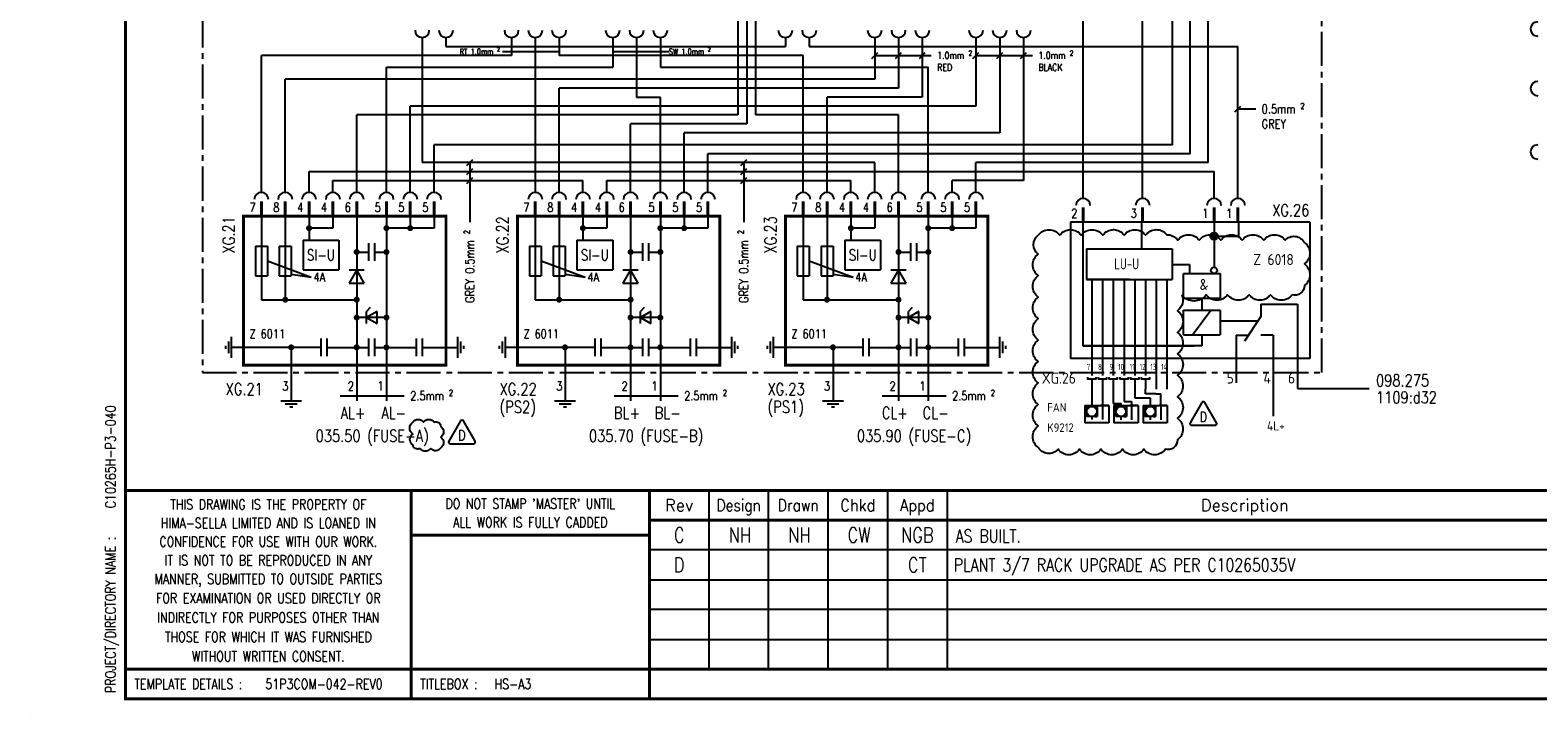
# Model space of a CAD drawing. Extents: x 0 to 414, y 0 to 285.
# Tile 1 of 3: x 0 to 253, y 0 to 115. Entities that reach past the tile are written whole.
import ezdxf
from ezdxf.enums import TextEntityAlignment as Align

# ---------------------------------------------------------------- set-up
doc = ezdxf.new("R2010")
doc.units = 0
doc.header["$MEASUREMENT"] = 0
for name, pattern in [('CENTRE2', [28.575, 19.05, -3.175, 3.175, -3.175]), ('CONTINU', [0]), ('HIDDEN', [9.525, 6.35, -3.175])]:
    doc.linetypes.add(name, pattern=pattern)
doc.layers.get('0').update_dxf_attribs({"linetype": 'CONTINUOUS'})
for name, color, linetype in [('01-DRAW', 7, 'CONTINUOUS'), ('02-TEXT', 2, 'CONTINUOUS'), ('035-TEXT', 2, 'CONTINUOUS'), ('040', 7, 'CONTINUOUS'), ('040-TEXT', 2, 'CONTINUOUS'), ('COL', 2, 'CONTINU'), ('ROW', 2, 'CONTINU'), ('TEXT', 2, 'CONTINUOUS'), ('UPS', 2, 'CONTINUOUS')]:
    doc.layers.add(name, color=color, linetype=linetype)
doc.styles.add('ISO', font='iso.shx')
doc.styles.add('ROMAND', font='ROMAND')
doc.styles.add('ROMANS', font='romans.shx', dxfattribs={"width": 0.8})

# ---------------------------------------------------------------- blocks, each defined once
blk = doc.blocks.new('EDREV')
at = {"color": 2, "style": 'ROMANS', "width": 0.8}
for tag, p in [('DES', (129.2, 29.25)), ('DRN', (139.2, 29.25)), ('CHKD', (149.2, 29.25)), ('DES', (129.2, 24.25)), ('DRN', (139.2, 24.25)), ('CHKD', (149.2, 24.25)), ('DES', (129.2, 19.25)), ('DRN', (139.2, 19.25)), ('CHKD', (149.2, 19.25)), ('DES', (129.2, 14.25)), ('DRN', (139.2, 14.25)), ('CHKD', (149.2, 14.25)), ('DES', (129.2, 9.25)), ('DRN', (139.2, 9.25)), ('CHKD', (149.2, 9.25))]:
    blk.add_attdef(tag, text='', height=2.5, dxfattribs=at).set_placement(p, align=Align.CENTER)
blk = doc.blocks.new('HS-A3')
at = {"color": 1}
for p, q in [((114, 38), (114, 8)), ((124, 8), (124, 38)), ((134, 8), (134, 38)), ((144, 38), (144, 8)), ((154, 38), (154, 8)), ((301.5, 28), (104, 28)), ((104, 23), (301.5, 23)), ((301.5, 18), (104, 18)), ((104, 13), (270.5, 13)), ((0, 0), (0, 0.025))]:
    blk.add_line(p, q, dxfattribs=at)
at = {"color": 1, "const_width": 0.5}
blk.add_lwpolyline([(16, 3), (409, 3), (409, 285), (16, 285)], close=True, dxfattribs=at)
for points in [[(409, 38), (16, 38)], [(64, 3), (64, 38)], [(104, 3), (104, 38)], [(270.5, 33), (104, 33)], [(104, 30.5), (64, 30.5)], [(270.5, 8), (16, 8)]]:
    blk.add_lwpolyline(points, dxfattribs=at)
at = {"color": 3, "lineweight": 13, "style": 'ROMANS', "width": 0.8}
for s, p in [('THIS DRAWING IS THE PROPERTY OF', (40, 35.6443)), ("DO NOT STAMP 'MASTER' UNTIL", (84, 35.7693)), ('HIMA-SELLA LIMITED AND IS LOANED IN', (40, 32.5193)), ('ALL WORK IS FULLY CADDED', (84, 32.6443)), ('CONFIDENCE FOR USE WITH OUR WORK.', (40, 29.3879)), ('IT IS NOT TO BE REPRODUCED IN ANY', (40, 26.2629)), ('MANNER, SUBMITTED TO OUTSIDE PARTIES', (40, 23.1379)), ('FOR EXAMINATION OR USED DIRECTLY OR', (40, 19.9054)), ('INDIRECTLY FOR PURPOSES OTHER THAN', (40, 16.6554)), ('THOSE FOR WHICH IT WAS FURNISHED', (40, 13.4054)), ('WITHOUT WRITTEN CONSENT.', (40, 10.1554))]:
    blk.add_text(s, height=1.7, dxfattribs=at).set_placement(p, align=Align.MIDDLE_CENTER)
at = {"color": 4, "style": 'ROMAND'}
for s, p in [('Rev', (109, 34.5)), ('Description', (204, 34.5))]:
    blk.add_text(s, height=2, dxfattribs=at).set_placement(p, align=Align.CENTER)
for s, width, p in [('Design', 0.85, (119, 34.5)), ('Drawn', 0.85, (129, 34.5)), ('Chkd', 0.9, (139, 34.5)), ('Appd', 0.9, (149, 34.5))]:
    blk.add_text(s, height=2, dxfattribs=dict(at, width=width)).set_placement(p, align=Align.CENTER)
at = {"color": 3, "style": 'ROMANS', "width": 0.8}
blk.add_text('PROJECT/DIRECTORY NAME :', height=1.7, rotation=90, dxfattribs=at).set_placement((13.5, 4), align=Align.MIDDLE_LEFT)
for s, p in [('TEMPLATE DETAILS :', (17.5, 5.5)), ('TITLEBOX :', (65.5, 5.5)), ('HS-A3', (78, 5.5))]:
    blk.add_text(s, height=1.7, dxfattribs=at).set_placement(p, align=Align.MIDDLE_LEFT)
at = {"layer": 'COL', "style": 'ROMAND', "flags": 9}
for tag, p in [('COL1', (48.5, 282.5)), ('COL2', (113.5, 282.5)), ('COL3', (178.5, 282.5)), ('COL4', (243.5, 282.5)), ('COL5', (308.5, 282.5)), ('COL6', (373.5, 282.5))]:
    blk.add_attdef(tag, p, '', height=2.5, dxfattribs=at)
at = {"layer": 'ROW', "style": 'ROMAND', "flags": 9}
for tag, p in [('ROW1', (406.5, 249.5)), ('ROW2', (406.5, 188.5)), ('ROW3', (406.5, 127.5)), ('ROW4', (406.5, 66.5))]:
    blk.add_attdef(tag, p, '', height=2.5, dxfattribs=at)
at = {"layer": 'UPS', "color": 3, "style": 'ROMANS', "width": 0.8, "flags": 8}
blk.add_attdef('PROJS->NOMPRO', text='', height=1.7, rotation=90, dxfattribs=at).set_placement((13.5, 35), align=Align.MIDDLE_LEFT)
at = {"layer": 'UPS', "style": 'ROMANS', "width": 0.8, "flags": 8}
for tag, height, p in [('PLANOS->VERIF', 2.5, (293.5, 34.25)), ('PLANOS->CANVI1', 2.5, (109, 29.25)), ('PLANOS->NCAN1', 2.5, (149, 29.25)), ('PLANOS->DCAN1', 2.5, (262.5, 29.25)), ('PLANOS->ORIG', 2.5, (293.5, 29.25)), ('PLANOS->CANVI2', 2.5, (109, 24.25)), ('PLANOS->NCAN2', 2.5, (149, 24.25)), ('PLANOS->DCAN2', 2.5, (262.5, 24.25)), ('PLANOS->HECHF', 2.5, (293.5, 24.25)), ('PLANOS->CANVI3', 2.5, (109, 19.25)), ('PLANOS->NCAN3', 2.5, (149, 19.25)), ('PLANOS->DCAN3', 2.5, (262.5, 19.25)), ('PLANOS->HECHD', 2.5, (293.5, 19.25)), ('PLANOS->CANVI4', 2.5, (109, 14.25)), ('PLANOS->NCAN4', 2.5, (149, 14.25)), ('PLANOS->DCAN4', 2.5, (262.5, 14.25)), ('PLANOS->DATACREA', 2.5, (293.5, 14.25)), ('PLANOS->CANVI5', 2.5, (109, 9.25)), ('PLANOS->NCAN5', 2.5, (149, 9.25)), ('PLANOS->DCAN5', 2.5, (262.5, 9.25)), ('PLANOS->NR1', 2.5, (293.5, 9.25)), ('PROJS->DESCPRO3', 5, (345.5, 5.5)), ('PLANOS->PLANO', 5, (378.5, 5.5)), ('PLANOS->USER', 5, (402.75, 5.5)), ('PLANOS->NR2', 2.5, (293.5, 4.25))]:
    blk.add_attdef(tag, text='', height=height, dxfattribs=at).set_placement(p, align=Align.CENTER)
at = {"layer": 'UPS', "style": 'ROMANS', "flags": 8}
blk.add_attdef('PLANOS->MCAN1', text='', height=2.5, rotation=0.069611, dxfattribs=at).set_placement((156, 31.6443), (243, 31.75), align=Align.FIT)
for tag, p, p2 in [('PLANOS->MCAN2', (156, 26.75), (243, 26.75)), ('PLANOS->MCAN3', (156, 21.75), (243, 21.75)), ('PLANOS->MCAN4', (156, 16.75), (243, 16.75)), ('PLANOS->MCAN5', (156, 11.75), (243, 11.75))]:
    blk.add_attdef(tag, text='', height=2.5, dxfattribs=at).set_placement(p, p2, align=Align.FIT)
at = {"layer": 'UPS', "style": 'ROMANS', "width": 0.8, "flags": 8}
blk.add_attdef('PLANOS->DENOM', (313.5, 24.25), '', height=2.5, dxfattribs=at)
at = {"layer": 'UPS', "color": 4, "style": 'ROMANS', "width": 0.8, "flags": 8}
for tag, p in [('PROJS->DESCPRO1', (303, 19.25)), ('PROJS->DESCPRO2', (303, 14.25))]:
    blk.add_attdef(tag, p, '', height=2.5, dxfattribs=at)
at = {"layer": 'UPS', "color": 3, "style": 'ROMANS', "width": 0.8, "flags": 8}
blk.add_attdef('PLANOS->PROTOTIPO', text='', height=1.7, dxfattribs=at).set_placement((39.5, 5.5), align=Align.MIDDLE_LEFT)
at = {"layer": 'UPS', "style": 'ROMANS', "width": 0.8, "flags": 8}
blk.add_attdef('PLANOS->OBS4', text='', height=2.5, dxfattribs=at).set_placement((107, 5.5), align=Align.MIDDLE_LEFT)
blk = doc.blocks.new('TRI-L')
at = {"layer": '01-DRAW'}
blk.add_lwpolyline([(-0.26, 2.55), (-2.34, -1.05, 0.57735), (-2.08, -1.5), (2.08, -1.5, 0.57735), (2.34, -1.05), (0.26, 2.55, 0.57735)], format="xyb", close=True, dxfattribs=at)
at = {"layer": '02-TEXT', "color": 2, "style": 'ROMANS', "width": 0.8}
blk.add_text('D', height=1.8, dxfattribs=at).set_placement((0, 0), align=Align.MIDDLE)

msp = doc.modelspace()

# ---------------------------------------------------------------- linework, layer by layer
for p, q in [((197.84, 93), (197.84, 168.5)), ((191.84, 96), (191.84, 165.5)), ((194.84, 94.5), (194.84, 167)), ((120.34, 162.5), (120.34, 99.5)), ((121.84, 164), (121.84, 101)), ((118.84, 161), (118.84, 101)), ((186.84, 87), (186.84, 152)), ((176.84, 87), (176.84, 150.5)), ((65.84, 114), (65.84, 93)), ((69.84, 114), (69.84, 112.5)), ((80.84, 114), (80.84, 111)), ((84.84, 114), (84.84, 88)), ((88.84, 114), (88.84, 111)), ((97.84, 114), (97.84, 109)), ((101.84, 114), (101.84, 104)), ((105.84, 114), (105.84, 109)), ((126.84, 114), (126.84, 112.5)), ((130.84, 114), (130.84, 112.5)), ((141.84, 114), (141.84, 107)), ((145.84, 114), (145.84, 105.5)), ((149.84, 114), (149.84, 104)), ((158.84, 114), (158.84, 102.5)), ((162.84, 114), (162.84, 98)), ((166.84, 114), (166.84, 90)), ((69.84, 112.5), (126.84, 112.5)), ((130.84, 112.5), (202.84, 112.5)), ((202.84, 87), (202.84, 112.5)), ((80.84, 111), (38.84, 111)), ((38.84, 88), (38.84, 111)), ((59.84, 88), (59.84, 109)), ((59.84, 109), (97.84, 109)), ((129.84, 111), (88.84, 111)), ((105.84, 109), (150.84, 109)), ((129.84, 88), (129.84, 111)), ((150.84, 88), (150.84, 109)), ((141.84, 107), (42.84, 107)), ((42.84, 88), (42.84, 107)), ((145.84, 105.5), (88.84, 105.5)), ((88.84, 88), (88.84, 105.5)), ((101.84, 104), (105.84, 104)), ((105.84, 88), (105.84, 104)), ((133.84, 88), (133.84, 104)), ((149.84, 104), (133.84, 104)), ((158.84, 102.5), (63.84, 102.5)), ((63.84, 88), (63.84, 102.5)), ((118.84, 101), (54.84, 101)), ((54.84, 88), (54.84, 101)), ((120.34, 99.5), (100.84, 99.5)), ((100.84, 88), (100.84, 99.5)), ((145.84, 101), (121.84, 101)), ((145.84, 88), (145.84, 101)), ((162.84, 98), (109.84, 98)), ((109.84, 88), (109.84, 98)), ((191.84, 96), (67.84, 96)), ((67.84, 88), (67.84, 96)), ((194.84, 94.5), (113.84, 94.5)), ((113.84, 88), (113.84, 94.5)), ((46.84, 91.5), (198.84, 91.5)), ((46.84, 88), (46.84, 91.5)), ((141.84, 93), (65.84, 93)), ((141.84, 88), (141.84, 93)), ((197.84, 93), (158.84, 93)), ((158.84, 88), (158.84, 93)), ((198.84, 87), (198.84, 91.5)), ((50.84, 90), (92.84, 90)), ((50.84, 88), (50.84, 90)), ((92.84, 88), (92.84, 90)), ((96.84, 90), (137.84, 90)), ((96.84, 88), (96.84, 90)), ((137.84, 88), (137.84, 90)), ((166.84, 90), (154.84, 90)), ((154.84, 88), (154.84, 90)), ((38.84, 84), (38.84, 70)), ((42.84, 84), (42.84, 70)), ((46.84, 84), (46.84, 80)), ((50.84, 84), (50.84, 82)), ((54.84, 84), (54.84, 53)), ((59.84, 84), (59.84, 53)), ((63.84, 84), (63.84, 82)), ((67.84, 84), (67.84, 82)), ((84.84, 84), (84.84, 70)), ((88.84, 84), (88.84, 70)), ((92.84, 84), (92.84, 80)), ((96.84, 84), (96.84, 82)), ((100.84, 84), (100.84, 53)), ((105.84, 84), (105.84, 53)), ((109.84, 84), (109.84, 82)), ((113.84, 84), (113.84, 82)), ((129.84, 84), (129.84, 70)), ((133.84, 84), (133.84, 70)), ((137.84, 84), (137.84, 80)), ((141.84, 84), (141.84, 82)), ((145.84, 84), (145.84, 53)), ((150.84, 84), (150.84, 53)), ((154.84, 84), (154.84, 82)), ((158.84, 84), (158.84, 82)), ((50.84, 82), (46.84, 82)), ((67.84, 82), (59.84, 82)), ((96.84, 82), (92.84, 82)), ((113.84, 82), (105.84, 82)), ((141.84, 82), (137.84, 82)), ((158.84, 82), (150.84, 82)), ((37.84, 79), (37.84, 74)), ((37.84, 79), (39.84, 79)), ((39.84, 79), (39.84, 74)), ((41.84, 79), (41.84, 74)), ((41.84, 79), (43.84, 79)), ((43.84, 79), (43.84, 74)), ((45.84, 80), (51.84, 80)), ((45.84, 80), (45.84, 75)), ((51.84, 80), (51.84, 75)), ((56.84, 79.5), (56.84, 76.5)), ((57.84, 79.5), (57.84, 76.5)), ((83.84, 79), (83.84, 74)), ((83.84, 79), (85.84, 79)), ((85.84, 79), (85.84, 74)), ((87.84, 79), (89.84, 79)), ((87.84, 79), (87.84, 74)), ((89.84, 79), (89.84, 74)), ((91.84, 80), (97.84, 80)), ((91.84, 80), (91.84, 75)), ((97.84, 80), (97.84, 75)), ((102.84, 79.5), (102.84, 76.5)), ((103.84, 79.5), (103.84, 76.5)), ((128.84, 79), (128.84, 74)), ((128.84, 79), (130.84, 79)), ((130.84, 79), (130.84, 74)), ((132.84, 79), (132.84, 74)), ((132.84, 79), (134.84, 79)), ((134.84, 79), (134.84, 74)), ((136.84, 80), (142.84, 80)), ((136.84, 80), (136.84, 75)), ((142.84, 80), (142.84, 75)), ((147.84, 79.5), (147.84, 76.5)), ((148.84, 79.5), (148.84, 76.5)), ((39.84, 76.5), (47.21, 73.8)), ((54.84, 78), (56.84, 78)), ((57.84, 78), (59.84, 78)), ((85.84, 76.5), (93.21, 73.8)), ((100.84, 78), (102.84, 78)), ((103.84, 78), (105.84, 78)), ((130.84, 76.5), (138.21, 73.8)), ((145.84, 78), (147.84, 78)), ((148.84, 78), (150.84, 78)), ((37.84, 74), (39.84, 74)), ((41.84, 74), (43.84, 74)), ((43.86, 74.3), (47.21, 73.8)), ((45.84, 75), (51.84, 75)), ((54.84, 75), (53.56, 72.78)), ((53.56, 75), (56.12, 75)), ((56.12, 72.78), (54.84, 75)), ((83.84, 74), (85.84, 74)), ((87.84, 74), (89.84, 74)), ((89.86, 74.3), (93.21, 73.8)), ((91.84, 75), (97.84, 75)), ((100.84, 75), (99.56, 72.78)), ((99.56, 75), (102.12, 75)), ((102.12, 72.78), (100.84, 75)), ((128.84, 74), (130.84, 74)), ((132.84, 74), (134.84, 74)), ((134.86, 74.3), (138.21, 73.8)), ((136.84, 75), (142.84, 75)), ((145.84, 75), (144.56, 72.78)), ((144.56, 75), (147.12, 75)), ((147.12, 72.78), (145.84, 75)), ((53.56, 72.78), (56.12, 72.78)), ((99.56, 72.78), (102.12, 72.78)), ((144.56, 72.78), (147.12, 72.78)), ((38.84, 70), (54.84, 70)), ((57.12, 68.67), (56.5, 68.02)), ((84.84, 70), (100.84, 70)), ((103.12, 68.67), (102.5, 68.02)), ((129.84, 70), (145.84, 70)), ((148.12, 68.67), (147.5, 68.02)), ((59.84, 67), (54.84, 67)), ((58.27, 68.02), (56.5, 67)), ((56.5, 65.98), (56.5, 68.02)), ((56.5, 67), (58.27, 65.98)), ((58.27, 65.98), (58.27, 68.02)), ((105.84, 67), (100.84, 67)), ((104.27, 68.02), (102.5, 67)), ((102.5, 65.98), (102.5, 68.02)), ((102.5, 67), (104.27, 65.98)), ((104.27, 65.98), (104.27, 68.02)), ((150.84, 67), (145.84, 67)), ((149.27, 68.02), (147.5, 67)), ((147.5, 65.98), (147.5, 68.02)), ((147.5, 67), (149.27, 65.98)), ((149.27, 65.98), (149.27, 68.02)), ((48.84, 63.5), (48.84, 60.5)), ((49.84, 63.5), (49.84, 60.5)), ((56.84, 63.5), (56.84, 60.5)), ((57.84, 63.5), (57.84, 60.5)), ((64.84, 63.5), (64.84, 60.5)), ((65.84, 63.5), (65.84, 60.5)), ((94.84, 63.5), (94.84, 60.5)), ((95.84, 63.5), (95.84, 60.5)), ((102.84, 63.5), (102.84, 60.5)), ((103.84, 63.5), (103.84, 60.5)), ((110.84, 63.5), (110.84, 60.5)), ((111.84, 63.5), (111.84, 60.5)), ((139.84, 63.5), (139.84, 60.5)), ((140.84, 63.5), (140.84, 60.5)), ((147.84, 63.5), (147.84, 60.5)), ((148.84, 63.5), (148.84, 60.5)), ((155.84, 63.5), (155.84, 60.5)), ((156.84, 63.5), (156.84, 60.5)), ((48.84, 62), (33.84, 62)), ((43.84, 62), (43.84, 53)), ((49.84, 62), (56.84, 62)), ((57.84, 62), (64.84, 62)), ((65.84, 62), (71.84, 62)), ((94.84, 62), (79.84, 62)), ((89.84, 62), (89.84, 53)), ((95.84, 62), (102.84, 62)), ((103.84, 62), (110.84, 62)), ((111.84, 62), (117.84, 62)), ((139.84, 62), (124.84, 62)), ((134.84, 62), (134.84, 53)), ((140.84, 62), (147.84, 62)), ((148.84, 62), (155.84, 62)), ((156.84, 62), (162.84, 62)), ((212.87, 55.09), (224.88, 55.09))]:
    msp.add_line(p, q)
at = {"color": 3}
for p, q in [((33.84, 60.25), (33.84, 63.75)), ((71.84, 60.25), (71.84, 63.75)), ((79.84, 60.25), (79.84, 63.75)), ((117.84, 60.25), (117.84, 63.75)), ((124.84, 60.25), (124.84, 63.75)), ((162.84, 60.25), (162.84, 63.75)), ((32.84, 61.75), (32.84, 62.25)), ((33.34, 61), (33.34, 63)), ((72.34, 61), (72.34, 63)), ((72.84, 61.75), (72.84, 62.25)), ((78.84, 61.75), (78.84, 62.25)), ((79.34, 61), (79.34, 63)), ((118.34, 61), (118.34, 63)), ((118.84, 61.75), (118.84, 62.25)), ((123.84, 61.75), (123.84, 62.25)), ((124.34, 61), (124.34, 63)), ((163.34, 61), (163.34, 63)), ((163.84, 61.75), (163.84, 62.25)), ((42.09, 53), (45.59, 53)), ((42.84, 52.5), (44.84, 52.5)), ((43.59, 52), (44.09, 52)), ((88.09, 53), (91.59, 53)), ((88.84, 52.5), (90.84, 52.5)), ((89.59, 52), (90.09, 52)), ((133.09, 53), (136.59, 53)), ((133.84, 52.5), (135.84, 52.5)), ((134.59, 52), (135.09, 52))]:
    msp.add_line(p, q, dxfattribs=at)
at = {"linetype": 'CENTRE2', "ltscale": 0.3}
msp.add_lwpolyline([(28.94, 263.78), (28.94, 57.78), (216.94, 57.78), (216.94, 170.78), (136.94, 170.78), (136.94, 263.78), (261.93, 263.78), (261.93, 249.27), (348.56, 249.27), (348.56, 278.09), (28.98, 278.09), (28.98, 263.78)], close=True, dxfattribs=at)
at = {"const_width": 0.5}
for points in [[(38.84, 84), (38.84, 86.5)], [(42.84, 84), (42.84, 86.5)], [(46.84, 84), (46.84, 86.5)], [(50.84, 84), (50.84, 86.5)], [(54.84, 84), (54.84, 86.5)], [(59.84, 84), (59.84, 86.5)], [(63.84, 84), (63.84, 86.5)], [(67.84, 84), (67.84, 86.5)], [(84.84, 84), (84.84, 86.5)], [(88.84, 84), (88.84, 86.5)], [(92.84, 84), (92.84, 86.5)], [(96.84, 84), (96.84, 86.5)], [(100.84, 84), (100.84, 86.5)], [(105.84, 84), (105.84, 86.5)], [(109.84, 84), (109.84, 86.5)], [(113.84, 84), (113.84, 86.5)], [(129.84, 84), (129.84, 86.5)], [(133.84, 84), (133.84, 86.5)], [(137.84, 84), (137.84, 86.5)], [(141.84, 84), (141.84, 86.5)], [(145.84, 84), (145.84, 86.5)], [(150.84, 84), (150.84, 86.5)], [(154.84, 84), (154.84, 86.5)], [(158.84, 84), (158.84, 86.5)], [(176.84, 83), (176.84, 85.5)], [(186.84, 83), (186.84, 85.5)], [(198.84, 83), (198.84, 85.5)], [(202.84, 83), (202.84, 85.5)]]:
    msp.add_lwpolyline(points, dxfattribs=at)
for points in [[(35.84, 59), (69.84, 59), (69.84, 84), (35.84, 84)], [(81.84, 59), (115.84, 59), (115.84, 84), (81.84, 84)], [(126.84, 59), (160.84, 59), (160.84, 84), (126.84, 84)]]:
    msp.add_lwpolyline(points, close=True, dxfattribs=at)
for points in [[(46.59, 82, 1), (47.09, 82, 1)], [(59.59, 82, 1), (60.09, 82, 1)], [(63.59, 82, 1), (64.09, 82, 1)], [(92.59, 82, 1), (93.09, 82, 1)], [(105.59, 82, 1), (106.09, 82, 1)], [(109.59, 82, 1), (110.09, 82, 1)], [(137.59, 82, 1), (138.09, 82, 1)], [(150.59, 82, 1), (151.09, 82, 1)], [(154.59, 82, 1), (155.09, 82, 1)], [(54.59, 78, 1), (55.09, 78, 1)], [(59.59, 78, 1), (60.09, 78, 1)], [(100.59, 78, 1), (101.09, 78, 1)], [(105.59, 78, 1), (106.09, 78, 1)], [(145.59, 78, 1), (146.09, 78, 1)], [(150.59, 78, 1), (151.09, 78, 1)], [(42.59, 70, 1), (43.09, 70, 1)], [(54.59, 70, 1), (55.09, 70, 1)], [(88.59, 70, 1), (89.09, 70, 1)], [(100.59, 70, 1), (101.09, 70, 1)], [(133.59, 70, 1), (134.09, 70, 1)], [(145.59, 70, 1), (146.09, 70, 1)], [(54.59, 67, 1), (55.09, 67, 1)], [(59.59, 67, 1), (60.09, 67, 1)], [(100.59, 67, 1), (101.09, 67, 1)], [(105.59, 67, 1), (106.09, 67, 1)], [(145.59, 67, 1), (146.09, 67, 1)], [(150.59, 67, 1), (151.09, 67, 1)], [(43.59, 62, 1), (44.09, 62, 1)], [(54.59, 62, 1), (55.09, 62, 1)], [(59.59, 62, 1), (60.09, 62, 1)], [(89.59, 62, 1), (90.09, 62, 1)], [(100.59, 62, 1), (101.09, 62, 1)], [(105.59, 62, 1), (106.09, 62, 1)], [(134.59, 62, 1), (135.09, 62, 1)], [(145.59, 62, 1), (146.09, 62, 1)], [(150.59, 62, 1), (151.09, 62, 1)]]:
    msp.add_lwpolyline(points, format="xyb", close=True, dxfattribs=at)
for centre, start, end in [((253.19, 115.43), 90, 270), ((65.84, 115.2), 180, 0), ((69.84, 115.2), 180, 0), ((80.84, 115.2), 180, 0), ((84.84, 115.2), 180, 0), ((88.84, 115.2), 180, 0), ((97.84, 115.2), 180, 0), ((101.84, 115.2), 180, 0), ((105.84, 115.2), 180, 0), ((126.84, 115.2), 180, 0), ((130.84, 115.2), 180, 0), ((141.84, 115.2), 180, 0), ((145.84, 115.2), 180, 0), ((149.84, 115.2), 180, 0), ((158.84, 115.2), 180, 0), ((162.84, 115.2), 180, 0), ((166.84, 115.2), 180, 0), ((253.19, 105.43), 90, 270), ((253.19, 94.79), 90, 270), ((38.84, 86.8), 0, 180), ((42.84, 86.8), 0, 180), ((46.84, 86.8), 0, 180), ((50.84, 86.8), 0, 180), ((54.84, 86.8), 0, 180), ((59.84, 86.8), 0, 180), ((63.84, 86.8), 0, 180), ((67.84, 86.8), 0, 180), ((84.84, 86.8), 0, 180), ((88.84, 86.8), 0, 180), ((92.84, 86.8), 0, 180), ((96.84, 86.8), 0, 180), ((100.84, 86.8), 0, 180), ((105.84, 86.8), 0, 180), ((109.84, 86.8), 0, 180), ((113.84, 86.8), 0, 180), ((129.84, 86.8), 0, 180), ((133.84, 86.8), 0, 180), ((137.84, 86.8), 0, 180), ((141.84, 86.8), 0, 180), ((145.84, 86.8), 0, 180), ((150.84, 86.8), 0, 180), ((154.84, 86.8), 0, 180), ((158.84, 86.8), 0, 180), ((176.84, 85.8), 0, 180), ((186.84, 85.8), 0, 180), ((198.84, 85.8), 0, 180), ((202.84, 85.8), 0, 180)]:
    msp.add_arc(centre, 1.2, start, end)
at = {"layer": '01-DRAW', "color": 6}
msp.add_lwpolyline([(64.26, 49.44, -0.520567), (66.06, 49.44, -0.520567), (67.86, 49.44, -0.520567), (68.97, 48.74, -0.520567), (68.97, 46.94, -0.520567), (68.97, 45.14, -0.520567), (67.27, 45.04, -0.520567), (65.47, 45.04, -0.520567), (64.26, 45.64, -0.520567), (64.26, 47.44, -0.520567)], format="xyb", close=True, dxfattribs=at)
at = {"layer": '035-TEXT'}
msp.add_line((176.78, 62.23), (186.78, 62.23), dxfattribs=at)
at = {"layer": '040'}
for p, q in [((174.72, 83.07), (214.92, 83.07)), ((174.72, 83.07), (174.72, 60.15)), ((176.27, 83.07), (177.09, 83.07)), ((176.37, 83.07), (177.2, 83.07)), ((176.78, 83.07), (176.78, 62.23)), ((186.16, 83.07), (186.98, 83.07)), ((186.26, 83.07), (187.08, 83.07)), ((186.67, 83.07), (186.67, 78.51)), ((198.31, 83.07), (199.14, 83.07)), ((198.41, 83.07), (199.24, 83.07)), ((198.83, 83.07), (198.83, 79.98)), ((202.43, 83.07), (203.26, 83.07)), ((202.53, 83.07), (203.36, 83.07)), ((202.95, 83.07), (202.95, 80.67)), ((214.92, 83.07), (214.92, 60.15)), ((177.41, 78.51), (191.82, 78.51)), ((177.41, 78.51), (177.41, 73.36)), ((191.82, 78.51), (191.82, 73.36)), ((198.83, 80.67), (202.95, 80.67)), ((198.83, 80.67), (198.83, 75.43)), ((191.82, 75.93), (193.26, 75.93)), ((193.26, 75.93), (194.71, 75.93)), ((193.68, 70.28), (193.68, 74.4)), ((193.68, 74.4), (199.86, 74.4)), ((194.71, 75.93), (194.71, 74.4)), ((199.86, 74.4), (199.86, 70.28)), ((177.41, 73.36), (191.82, 73.36)), ((179.21, 73.36), (177.41, 73.36)), ((180.11, 73.36), (178.31, 73.36)), ((178.31, 73.36), (178.31, 57.27)), ((181.01, 73.36), (179.21, 73.36)), ((180.11, 73.36), (180.11, 57.27)), ((182.81, 73.36), (181.01, 73.36)), ((181.91, 73.36), (181.91, 57.27)), ((184.62, 73.36), (182.81, 73.36)), ((183.72, 73.36), (183.72, 57.27)), ((184.62, 73.36), (183.72, 73.36)), ((184.62, 73.36), (185.52, 73.36)), ((185.52, 73.36), (185.52, 57.27)), ((187.32, 73.36), (187.32, 57.27)), ((189.12, 73.36), (189.12, 57.27)), ((190.92, 73.36), (190.92, 57.27)), ((193.68, 70.28), (199.86, 70.28)), ((196.77, 70.28), (196.77, 68.22)), ((206.68, 69.22), (212.86, 69.22)), ((206.68, 69.22), (206.68, 67.16)), ((212.86, 69.22), (212.86, 58.17)), ((193.68, 64.1), (193.68, 68.22)), ((193.68, 68.22), (199.86, 68.22)), ((195.22, 64.1), (198.31, 68.22)), ((199.86, 68.22), (199.86, 64.1)), ((206.68, 67.16), (203.95, 63.04)), ((193.68, 64.1), (199.86, 64.1)), ((196.77, 64.1), (196.77, 62.23)), ((202.56, 64.07), (202.56, 56.05)), ((202.56, 64.07), (204.64, 64.07)), ((208.74, 64.07), (206.68, 64.07)), ((208.74, 64.07), (208.74, 58.17)), ((196.77, 62.23), (176.78, 62.23)), ((176.78, 62.23), (178.03, 62.23)), ((181.78, 62.23), (179.28, 62.23)), ((180.53, 62.23), (179.47, 62.23)), ((184.28, 62.23), (181.78, 62.23)), ((185.53, 62.23), (184.28, 62.23)), ((186.78, 62.23), (185.53, 62.23)), ((186.78, 62.23), (189.27, 62.23)), ((189.27, 62.23), (191.77, 62.23)), ((191.77, 62.23), (194.27, 62.23)), ((193.02, 62.23), (195.52, 62.23)), ((214.92, 60.15), (174.72, 60.15)), ((178.31, 56.7), (178.31, 52.56)), ((180.11, 56.7), (180.11, 52.56)), ((181.91, 56.7), (181.91, 52.56)), ((183.72, 56.7), (183.72, 52.92)), ((185.52, 56.7), (185.52, 53.51)), ((187.32, 56.7), (187.32, 54.97)), ((189.12, 57.27), (189.12, 54.97)), ((190.92, 57.27), (190.92, 54.97)), ((208.74, 58.17), (208.74, 52.86)), ((212.86, 58.17), (212.86, 55.12)), ((185.52, 53.51), (188.12, 53.51)), ((187.32, 54.21), (187.32, 54.97)), ((189.12, 54.21), (187.32, 54.21)), ((188.12, 53.51), (188.12, 52.56)), ((189.12, 54.21), (189.92, 54.21)), ((189.92, 52.24), (189.92, 54.21)), ((177.12, 52.24), (177.12, 49.34)), ((177.12, 52.24), (180.36, 52.24)), ((177.38, 52.24), (178.17, 52.24)), ((177.41, 52.06), (177.41, 50.39)), ((177.41, 52.06), (178.04, 52.06)), ((177.41, 52.06), (179.21, 52.06)), ((177.93, 52.24), (181.17, 52.24)), ((178.04, 52.06), (178.84, 52.06)), ((178.31, 52.56), (178.31, 52.06)), ((179.21, 52.06), (179.21, 50.39)), ((181.17, 52.24), (179.79, 52.24)), ((179.79, 52.24), (180.48, 52.24)), ((180.11, 52.56), (180.11, 50.39)), ((181.17, 52.24), (181.17, 49.34)), ((181.91, 52.56), (183.21, 52.56)), ((182.02, 52.24), (182.02, 49.34)), ((182.02, 52.24), (185.26, 52.24)), ((182.28, 52.24), (183.07, 52.24)), ((182.32, 52.06), (182.32, 50.39)), ((182.32, 52.06), (182.95, 52.06)), ((182.32, 52.06), (184.11, 52.06)), ((182.83, 52.24), (186.07, 52.24)), ((182.95, 52.06), (183.75, 52.06)), ((183.21, 52.06), (183.21, 52.56)), ((183.72, 52.92), (184.96, 52.92)), ((184.11, 52.06), (184.11, 50.39)), ((186.07, 52.24), (184.7, 52.24)), ((184.7, 52.24), (185.39, 52.24)), ((184.96, 52.92), (184.96, 49.85)), ((186.07, 52.24), (184.96, 52.24)), ((186.07, 52.24), (186.07, 49.34)), ((186.92, 52.24), (186.92, 49.34)), ((186.92, 52.24), (190.53, 52.24)), ((187.22, 52.06), (187.22, 50.39)), ((187.22, 52.06), (187.85, 52.06)), ((187.22, 52.06), (189.01, 52.06)), ((187.55, 52.24), (188.34, 52.24)), ((187.73, 52.24), (190.98, 52.24)), ((187.85, 52.06), (188.65, 52.06)), ((188.12, 52.56), (188.12, 52.06)), ((189.01, 52.06), (189.01, 50.39)), ((190.98, 52.24), (189.6, 52.24)), ((189.6, 52.24), (190.29, 52.24)), ((190.98, 52.24), (189.92, 52.24)), ((189.92, 52.24), (189.92, 49.86)), ((190.98, 52.24), (190.98, 49.34)), ((208.74, 52.86), (208.74, 50.43)), ((181.17, 49.34), (177.12, 49.34)), ((178.84, 50.39), (177.41, 50.39)), ((178.31, 50.39), (178.31, 49.87)), ((178.84, 50.39), (179.21, 50.39)), ((180.11, 50.39), (180.11, 49.87)), ((186.07, 49.34), (182.02, 49.34)), ((183.75, 50.39), (182.32, 50.39)), ((183.21, 49.86), (183.21, 50.39)), ((183.75, 50.39), (184.11, 50.39)), ((190.98, 49.34), (186.92, 49.34)), ((188.65, 50.39), (187.22, 50.39)), ((188.12, 50.39), (188.12, 49.86)), ((188.65, 50.39), (189.01, 50.39))]:
    msp.add_line(p, q, dxfattribs=at)
at = {"layer": '040', "linetype": 'HIDDEN'}
msp.add_line((206.16, 66.37), (199.86, 66.37), dxfattribs=at)
at = {"layer": '040', "color": 6}
for points in [[(193.42, 70.84, -0.36134), (192.68, 68.13, -0.520567), (192.68, 64.52, -0.520567), (192.68, 60.92, -0.520567), (192.68, 57.31, -0.520567), (192.68, 53.71, -0.520567), (192.68, 50.1, -0.520567), (192.68, 46.5, -0.520567), (190.66, 44.91, -0.520567), (187.05, 44.91, -0.520567), (183.45, 44.91, -0.520567), (179.84, 44.91, -0.520567), (176.24, 44.91, -0.520567), (172.63, 44.91, -0.520567), (169.32, 45.2, -0.520567), (169.32, 48.81, -0.520567), (169.32, 52.41, -0.520567), (169.32, 56.02, -0.520567), (169.32, 59.62, -0.520567), (169.32, 63.23, -0.520567), (169.32, 66.83, -0.520567), (169.32, 70.44, -0.520567), (169.32, 74.04, -0.520567), (169.32, 77.65, -0.520567), (169.32, 80.81, -0.520567), (172.92, 80.81, -0.520567), (176.53, 80.81, -0.520567), (180.13, 80.81, -0.520567), (183.74, 80.81, -0.520567), (187.34, 80.81, -0.503917), (190.88, 80.91, -0.503917)], [(190.88, 80.91, -0.253032), (192.75, 79.97, -0.520567), (196.35, 79.97, -0.520567), (199.96, 79.97, -0.520567), (203.56, 79.97, -0.520567), (207.17, 79.97, -0.520567), (210.77, 79.97, -0.520567), (214, 79.59, -0.520567), (214, 75.99, -0.520567), (214, 72.38, -0.520567), (211.94, 70.84, -0.520567), (208.33, 70.84, -0.520567), (204.73, 70.84, -0.520567), (201.12, 70.84, -0.520567), (197.52, 70.84, -0.520567), (193.42, 70.84)]]:
    msp.add_lwpolyline(points, format="xyb", dxfattribs=at)
at = {"layer": '040'}
for points in [[(177.59, 57.01), (177.59, 56.7), (178.31, 56.7), (179.03, 56.7), (179.03, 57.01)], [(179.39, 57.01), (179.39, 56.7), (180.11, 56.7), (180.83, 56.7), (180.83, 57.01)], [(181.19, 57.01), (181.19, 56.7), (181.91, 56.7), (182.63, 56.7), (182.63, 57.01)], [(182.99, 57.01), (182.99, 56.7), (183.72, 56.7), (184.44, 56.7), (184.44, 57.01)], [(184.8, 57.01), (184.8, 56.7), (185.52, 56.7), (186.24, 56.7), (186.24, 57.01)], [(186.6, 57.01), (186.6, 56.7), (187.32, 56.7), (188.04, 56.7), (188.04, 57.01)]]:
    msp.add_lwpolyline(points, dxfattribs=at)
for centre, radius in [((198.83, 80.67), 0.618), ((198.83, 80.67), 0.412), ((198.83, 80.67), 0.206), ((198.83, 74.92), 0.515), ((178.31, 51.23), 0.827), ((183.21, 51.23), 0.827), ((188.12, 51.23), 0.827)]:
    msp.add_circle(centre, radius, dxfattribs=at)
at = {"layer": 'TEXT', "color": 3}
for p, q in [((79.34, 111.65), (88.84, 111.65)), ((97.84, 111.65), (107.34, 111.65)), ((141.34, 110.5), (142.34, 111.5)), ((145.34, 110.5), (146.34, 111.5)), ((149.34, 110.5), (150.34, 111.5)), ((158.34, 110.5), (159.34, 111.5)), ((162.34, 110.5), (163.34, 111.5)), ((166.34, 110.5), (167.34, 111.5)), ((141.84, 111), (151.34, 111)), ((158.84, 111), (168.34, 111)), ((202.34, 101.5), (203.34, 102.5)), ((202.84, 102), (205.84, 102)), ((73.34, 92.5), (74.34, 93.5)), ((73.34, 91), (74.34, 92)), ((73.84, 93), (73.84, 83)), ((119.34, 92.5), (120.34, 93.5)), ((119.34, 91), (120.34, 92)), ((119.84, 93), (119.84, 83)), ((73.34, 89.5), (74.34, 90.5)), ((119.34, 89.5), (120.34, 90.5)), ((52.09, 53.88), (62.84, 53.88)), ((98.09, 53.88), (108.84, 53.88)), ((143.09, 53.88), (153.84, 53.88))]:
    msp.add_line(p, q, dxfattribs=at)

# ---------------------------------------------------------------- block references
ref = msp.add_blockref('HS-A3', (0, 0))
ref.add_attrib('PROJS->NOMPRO', 'C10265H-P3-040', dxfattribs={"layer": 'UPS', "color": 3, "height": 1.7, "rotation": 90, "style": 'ROMANS', "width": 0.8, "flags": 8}).set_placement((13.5, 35), align=Align.MIDDLE_LEFT)
ref.add_attrib('PLANOS->PROTOTIPO', '51P3COM-042-REV0', dxfattribs={"layer": 'UPS', "color": 3, "height": 1.7, "style": 'ROMANS', "width": 0.8, "flags": 8}).set_placement((39.5, 5.5), align=Align.MIDDLE_LEFT)
ref.add_attrib('PLANOS->NCAN2', 'CT', dxfattribs={"layer": 'UPS', "height": 2.5, "style": 'ROMANS', "width": 0.8, "flags": 8}).set_placement((149, 24.25), align=Align.CENTER)
ref.add_attrib('PLANOS->NCAN1', 'NGB', dxfattribs={"layer": 'UPS', "height": 2.5, "style": 'ROMANS', "width": 0.8, "flags": 8}).set_placement((149, 29.25), align=Align.CENTER)
ref.add_attrib('PLANOS->CANVI2', 'D', dxfattribs={"layer": 'UPS', "height": 2.5, "style": 'ROMANS', "width": 0.8, "flags": 8}).set_placement((109, 24.25), align=Align.CENTER)
ref.add_attrib('PLANOS->CANVI1', 'C', dxfattribs={"layer": 'UPS', "height": 2.5, "style": 'ROMANS', "width": 0.8, "flags": 8}).set_placement((109, 29.25), align=Align.CENTER)
ref = msp.add_blockref('EDREV', (-10, 0))
ref.add_attrib('DES', 'NH', dxfattribs={"color": 2, "height": 2.5, "style": 'ROMANS', "width": 0.8}).set_placement((119.2, 29.25), align=Align.CENTER)
ref.add_attrib('DRN', 'NH', dxfattribs={"color": 2, "height": 2.5, "style": 'ROMANS', "width": 0.8}).set_placement((129.2, 29.25), align=Align.CENTER)
ref.add_attrib('CHKD', 'CW', dxfattribs={"color": 2, "height": 2.5, "style": 'ROMANS', "width": 0.8}).set_placement((139.2, 29.25), align=Align.CENTER)
at = {"layer": '01-DRAW', "color": 0, "xscale": 0.9431501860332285, "yscale": 0.9431501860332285, "zscale": 0.9431501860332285}
for p in [(197.03, 50.33), (72.51, 47.24)]:
    msp.add_blockref('TRI-L', p, dxfattribs=at)

# ---------------------------------------------------------------- texts
at = {"layer": '040-TEXT', "color": 3, "style": 'ISO'}
for s, height, width, p in [('LU-U', 1.854, 0.8, (182.08, 75.09)), ('7', 1.03, 0.7, (177.45, 58.2)), ('8', 1.03, 0.7, (179.37, 58.2)), ('9', 1.03, 0.7, (181.28, 58.2)), ('10', 1.03, 0.7, (182.75, 58.2)), ('11', 1.03, 0.7, (184.66, 58.2)), ('12', 1.03, 0.7, (186.35, 58.2)), ('13', 1.03, 0.7, (188.14, 58.21)), ('14', 1.03, 0.7, (189.97, 58.21))]:
    msp.add_text(s, height=height, dxfattribs=dict(at, width=width)).set_placement(p)
for s, height, p in [('Z 6018', 1.854, (205.42, 75.81)), ('&', 1.85, (196.41, 71.62)), ('5', 1.85, (200.95, 55.93)), ('4', 1.85, (207.13, 55.93)), ('6', 1.85, (211.25, 55.93)), ('4L+', 1.545, (207.73, 48.05))]:
    msp.add_text(s, height=height, dxfattribs=at).set_placement(p)
at = {"layer": '040-TEXT', "color": 2, "style": 'ISO'}
for s, height, p in [('XG.26', 1.854, (169.89, 55.91)), ('FAN', 1.442, (170.83, 51.2)), ('K9212', 1.442, (170.83, 47.81))]:
    msp.add_text(s, height=height, dxfattribs=at).set_placement(p)
at = {"layer": 'TEXT', "color": 3, "style": 'ROMANS', "width": 0.8}
for s, height, p in [('RT 1.0mm', 0.96, (72.13, 111.64)), (' SW 1.0mm', 0.96, (106.72, 111.64)), ('1.0mm', 1.2, (152.34, 111)), ('1.0mm', 1.2, (169.34, 111)), ('RED', 1.2, (152.34, 109)), ('BLACK', 1.2, (169.34, 109)), ('0.5mm', 1.5, (206.84, 102)), ('GREY', 1.5, (206.84, 99.5)), ('2.5mm', 1.5, (63.84, 53.88)), ('2.5mm', 1.5, (109.84, 53.88)), ('2.5mm', 1.5, (154.84, 53.88))]:
    msp.add_text(s, height=height, dxfattribs=at).set_placement(p, align=Align.MIDDLE_LEFT)
for height, p in [(0.64, (78.39, 111.7)), (0.64, (113.81, 111.7)), (0.8, (157.59, 111)), (0.8, (174.59, 111)), (1, (213.34, 102)), (1, (70.34, 53.88)), (1, (116.34, 53.88)), (1, (161.34, 53.88))]:
    msp.add_text('2', height=height, dxfattribs=at).set_placement(p)
at = {"layer": 'TEXT', "style": 'ROMANS', "width": 0.8}
for s, height, p in [('7', 1.5, (36.84, 84.75)), ('8', 1.5, (40.84, 84.75)), ('4', 1.5, (44.84, 84.75)), ('4', 1.5, (48.84, 84.75)), ('6', 1.5, (52.84, 84.75)), ('5', 1.5, (57.84, 84.75)), ('5', 1.5, (61.84, 84.75)), ('5', 1.5, (65.84, 84.75)), ('7', 1.5, (82.84, 84.75)), ('8', 1.5, (86.84, 84.75)), ('4', 1.5, (90.84, 84.75)), ('4', 1.5, (94.84, 84.75)), ('6', 1.5, (98.84, 84.75)), ('5', 1.5, (103.84, 84.75)), ('5', 1.5, (107.84, 84.75)), ('5', 1.5, (111.84, 84.75)), ('7', 1.5, (127.84, 84.75)), ('8', 1.5, (131.84, 84.75)), ('4', 1.5, (135.84, 84.75)), ('4', 1.5, (139.84, 84.75)), ('6', 1.5, (143.84, 84.75)), ('5', 1.5, (148.84, 84.75)), ('5', 1.5, (152.84, 84.75)), ('5', 1.5, (156.84, 84.75)), ('2', 1.5, (174.84, 83.75)), ('3', 1.5, (184.84, 83.75)), ('1', 1.5, (196.84, 83.75)), ('1', 1.5, (200.84, 83.75)), ('XG.21', 2, (32.84, 54)), ('3', 1.5, (42.34, 54.75)), ('2', 1.5, (53.34, 54.75)), ('1', 1.5, (58.34, 54.75)), ('XG.22', 2, (78.84, 54)), ('3', 1.5, (88.34, 54.75)), ('2', 1.5, (99.34, 54.75)), ('1', 1.5, (104.34, 54.75)), ('XG.23', 2, (123.84, 54)), ('3', 1.5, (133.34, 54.75)), ('2', 1.5, (144.34, 54.75)), ('1', 1.5, (149.34, 54.75)), ('098.275', 2, (226.04, 55.45)), ('(PS2)', 2, (78.84, 51)), ('(PS1)', 2, (123.84, 51)), ('1109:d32', 2, (226.04, 52.61))]:
    msp.add_text(s, height=height, dxfattribs=at).set_placement(p)
for s, p in [('XG.21', (34.34, 84)), ('XG.22', (80.34, 84)), ('XG.23', (125.34, 84))]:
    msp.add_text(s, height=2, rotation=90, dxfattribs=at).set_placement(p, align=Align.RIGHT)
msp.add_text('XG.26', height=2, dxfattribs=at).set_placement((214.84, 84), align=Align.RIGHT)
at = {"layer": 'TEXT', "color": 3, "style": 'ROMANS', "width": 0.8}
for p in [(73.84, 81), (119.84, 81)]:
    msp.add_text('2', height=1, rotation=90, dxfattribs=at).set_placement(p)
for s, height, p in [('SI-U', 1.8, (48.84, 77.5)), ('SI-U', 1.8, (94.84, 77.5)), ('SI-U', 1.8, (139.84, 77.5)), ('4A', 1.5, (48.56, 73.78)), ('4A', 1.5, (94.56, 73.78)), ('4A', 1.5, (139.56, 73.78)), ('Z 6011', 1.5, (39.84, 64.27)), ('Z 6011', 1.5, (85.84, 64.27)), ('Z 6011', 1.5, (130.84, 64.27))]:
    msp.add_text(s, height=height, dxfattribs=at).set_placement(p, align=Align.MIDDLE)
for p in [(73.84, 80), (119.84, 80)]:
    msp.add_text('GREY 0.5mm', height=1.5, rotation=90, dxfattribs=at).set_placement(p, align=Align.MIDDLE_RIGHT)
at = {"layer": 'TEXT', "style": 'ROMANS', "width": 0.8}
for s, p in [('AL+', (54.23, 51)), ('AL-', (61.08, 51)), ('BL+', (100.23, 51)), ('BL-', (107.08, 51)), ('CL+', (145.23, 51)), ('CL-', (152.08, 51)), ('035.50 (FUSE-A)', (57.45, 47)), ('035.70 (FUSE-B)', (103.45, 47)), ('035.90 (FUSE-C)', (148.45, 47))]:
    msp.add_text(s, height=2, dxfattribs=at).set_placement(p, align=Align.MIDDLE)
for s, p in [('AS BUILT.', (155.44, 30.35)), ('PLANT 3/7 RACK UPGRADE AS PER C10265035V', (155.14, 25.49))]:
    msp.add_text(s, height=2.16, dxfattribs=at).set_placement(p, align=Align.MIDDLE_LEFT)

doc.saveas('drawing.dxf')
